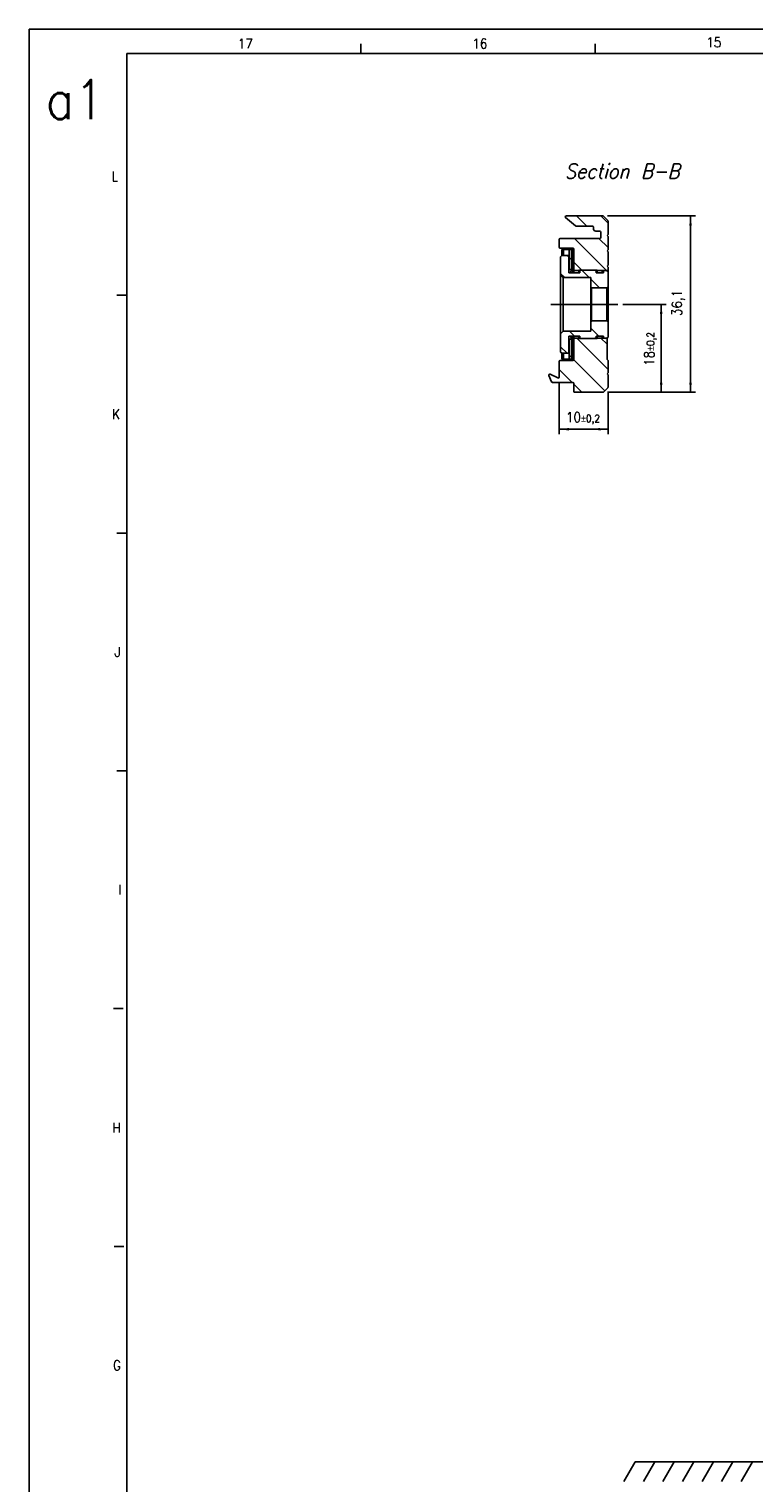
# Model space of a CAD drawing. Header units: millimetres. Extents: x -746 to 1106, y -92 to 517.
# Tile 5 of 55: x -746 to -597, y 204 to 502. Entities that reach past the tile are written whole.
import ezdxf

# ---------------------------------------------------------------- set-up
doc = ezdxf.new("R2010")
doc.units = ezdxf.units.MM
doc.linetypes.add('DOT_CENTER', pattern=[14, 12, -1, 0, -1])
doc.layers.add('1', color=7, linetype='Continuous')
doc.styles.add('CONVERTER_11', font='txt.shx', dxfattribs={"width": 0.9, "oblique": 15})
doc.styles.add('CONVERTER_12', font='txt.shx', dxfattribs={"width": 0.9})
doc.dimstyles.new('ME10_DIM_35', dxfattribs={"dimtxt": 2, "dimasz": 2, "dimexe": 1, "dimexo": 1, "dimgap": 1, "dimtad": 1, "dimdsep": 46, "dimtxsty": 'CONVERTER_12', "dimsah": 1, "dimcen": 0.09, "dimclrd": 2, "dimclre": 2, "dimclrt": 2, "dimadec": 0, "dimazin": 0, "dimtfac": 1, "dimtdec": 4, "dimtix": 1, "dimtmove": 0, "dimatfit": 3, "dimfxl": 1, "dimtolj": 1, "dimtzin": 0, "dimarcsym": 0})
doc.dimstyles.new('ME10_DIM_36', dxfattribs={"dimtxt": 2, "dimasz": 2, "dimexe": 1, "dimexo": 1, "dimgap": 1, "dimtad": 1, "dimdsep": 46, "dimtxsty": 'CONVERTER_12', "dimsah": 1, "dimcen": 0.09, "dimclrd": 2, "dimclre": 2, "dimclrt": 2, "dimadec": 0, "dimazin": 0, "dimtol": 1, "dimtp": 0.2, "dimtm": 0.2, "dimtfac": 0.75, "dimtdec": 0, "dimtix": 1, "dimtmove": 0, "dimatfit": 3, "dimfxl": 1, "dimtolj": 1, "dimtzin": 0, "dimarcsym": 0})
doc.dimstyles.new('ME10_DIM_37', dxfattribs={"dimtxt": 2, "dimasz": 2, "dimexe": 1, "dimexo": 1, "dimgap": 1, "dimtad": 1, "dimdsep": 46, "dimtxsty": 'CONVERTER_12', "dimsah": 1, "dimcen": 0.09, "dimclrd": 2, "dimclre": 2, "dimclrt": 2, "dimadec": 0, "dimazin": 0, "dimtol": 1, "dimtp": 0.2, "dimtm": 0.2, "dimtfac": 0.75, "dimtdec": 0, "dimtix": 1, "dimtmove": 0, "dimatfit": 3, "dimfxl": 1, "dimtolj": 1, "dimtzin": 0, "dimarcsym": 0})
pattern_1 = [(-45, (0, 0), (2.5, 2.5), [])]

# ---------------------------------------------------------------- blocks, each defined once
blk = doc.blocks.new('Bottom2', base_point=(-495.45, 222.55))
at = {"layer": '1', "color": 2, "linetype": 'Continuous'}
for p, q in [((-621.519, 208.55), (-623.828, 204.55)), ((-621.519, 208.55), (-364.969, 208.55)), ((-617.519, 208.55), (-619.828, 204.55)), ((-613.519, 208.55), (-615.828, 204.55)), ((-609.519, 208.55), (-611.828, 204.55)), ((-605.519, 208.55), (-607.828, 204.55)), ((-601.519, 208.55), (-603.828, 204.55)), ((-597.519, 208.55), (-599.828, 204.55))]:
    blk.add_line(p, q, dxfattribs=at)
blk = doc.blocks.new('SOPORTE_SV2-T__48', base_point=(-639.22, 427.45))
at = {"linetype": 'Continuous'}
h = blk.add_hatch(dxfattribs=at)
h.set_pattern_fill('_USER', color=3, scale=3.535534, angle=-45, pattern_type=0)
h.set_pattern_definition(pattern_1)
edge = h.paths.add_edge_path()
edge.add_arc((-633.6, 461.65), 0.2, 230, 270)
edge.add_line((-633.6, 461.45), (-632.73, 461.45))
edge.add_line((-632.73, 461.45), (-630.28, 461.45))
edge.add_arc((-630.28, 461.25), 0.2, 0, 90, ccw=False)
edge.add_line((-630.08, 461.25), (-630.08, 460.95))
edge.add_arc((-629.58, 460.95), 0.5, 180, 270)
edge.add_line((-629.58, 460.45), (-629.43, 460.45))
edge.add_line((-629.43, 460.45), (-628.78, 460.45))
edge.add_arc((-628.78, 460.25), 0.2, 0, 90, ccw=False)
edge.add_line((-628.58, 460.25), (-628.58, 459.15))
edge.add_arc((-628.78, 459.15), 0.2, 270, 360, ccw=False)
edge.add_line((-628.78, 458.95), (-636.88, 458.95))
edge.add_arc((-636.88, 458.75), 0.2, 90, 180)
edge.add_line((-637.08, 458.75), (-637.08, 457.15))
edge.add_arc((-636.88, 457.15), 0.2, 180, 270)
edge.add_line((-636.88, 456.95), (-634.28, 456.95))
edge.add_arc((-634.28, 456.75), 0.2, 0, 90, ccw=False)
edge.add_line((-634.08, 456.75), (-634.08, 456.45))
edge.add_line((-634.08, 456.45), (-634.08, 452.4))
edge.add_line((-634.08, 452.4), (-633.08, 452.4))
edge.add_line((-633.08, 452.4), (-633.08, 452.45))
edge.add_line((-633.08, 452.45), (-632.83, 452.45))
edge.add_line((-632.83, 452.45), (-630.02, 452.45))
edge.add_line((-630.02, 452.45), (-629.28, 452.45))
edge.add_line((-629.28, 452.45), (-629.28, 452.35))
edge.add_line((-629.28, 452.35), (-628.28, 452.35))
edge.add_line((-628.28, 452.35), (-628.28, 452.4))
edge.add_line((-628.28, 452.4), (-628.03, 452.4))
edge.add_line((-628.03, 452.4), (-627.57, 452.4))
edge.add_line((-627.57, 452.4), (-627.08, 452.4))
edge.add_line((-627.08, 452.4), (-627.08, 453.05))
edge.add_line((-627.08, 453.05), (-627.28, 453.25))
edge.add_line((-627.28, 453.25), (-627.08, 453.45))
edge.add_line((-627.08, 453.45), (-627.08, 456.2))
edge.add_line((-627.08, 456.2), (-627.28, 456.4))
edge.add_line((-627.28, 456.4), (-627.08, 456.6))
edge.add_line((-627.08, 456.6), (-627.08, 459.35))
edge.add_line((-627.08, 459.35), (-627.28, 459.55))
edge.add_line((-627.28, 459.55), (-627.08, 459.75))
edge.add_line((-627.08, 459.75), (-627.08, 462.47))
edge.add_arc((-627.28, 462.47), 0.2, 0, 45)
edge.add_line((-627.14, 462.61), (-628.02, 463.49))
edge.add_arc((-628.16, 463.35), 0.2, 45, 90)
edge.add_line((-628.16, 463.55), (-635.63, 463.55))
edge.add_arc((-635.63, 463.35), 0.2, 90, 230)
edge.add_line((-635.76, 463.2), (-633.73, 461.5))
h = blk.add_hatch(dxfattribs=at)
h.set_pattern_fill('_USER', color=3, scale=3.535534, angle=-45, pattern_type=0)
h.set_pattern_definition(pattern_1)
edge = h.paths.add_edge_path()
edge.add_line((-627.08, 452.15), (-627.08, 449.1))
edge.add_line((-627.08, 449.1), (-627.33, 448.85))
edge.add_line((-627.33, 448.85), (-630.43, 448.85))
edge.add_line((-630.43, 448.85), (-630.58, 449))
edge.add_line((-630.58, 449), (-630.58, 450.95))
edge.add_line((-630.58, 450.95), (-636.28, 450.95))
edge.add_line((-636.28, 450.95), (-636.78, 451.45))
edge.add_line((-636.78, 451.45), (-636.78, 455.2))
edge.add_line((-636.78, 455.2), (-636.53, 455.45))
edge.add_line((-636.53, 455.45), (-635.08, 455.45))
edge.add_line((-635.08, 455.45), (-635.08, 452.49))
edge.add_line((-635.08, 452.49), (-635.08, 451.92))
edge.add_line((-635.08, 451.92), (-632.83, 451.92))
edge.add_line((-632.83, 451.92), (-632.83, 452.45))
edge.add_line((-632.83, 452.45), (-630.02, 452.45))
edge.add_arc((-630.02, 451.84), 0.613, 36.3292, 89.4593, ccw=False)
edge.add_line((-629.53, 452.2), (-629.53, 451.92))
edge.add_line((-629.53, 451.92), (-628.03, 451.92))
edge.add_line((-628.03, 451.92), (-628.03, 452.4))
edge.add_line((-628.03, 452.4), (-627.57, 452.4))
edge.add_arc((-627.57, 451.79), 0.613, 36.3182, 89.4483, ccw=False)
h = blk.add_hatch(dxfattribs=at)
h.set_pattern_fill('_USER', color=3, scale=3.535534, angle=-45, pattern_type=0)
h.set_pattern_definition(pattern_1)
edge = h.paths.add_edge_path()
edge.add_line((-635.05, 456.65), (-634.55, 456.65))
edge.add_line((-634.55, 456.65), (-634.55, 452.55))
edge.add_spline(control_points=[(-634.55, 452.55), (-634.59, 452.55), (-634.68, 452.55), (-634.8, 452.55), (-634.93, 452.55), (-635.01, 452.55), (-635.05, 452.55)], knot_values=[0, 0, 0, 0, 0.125, 0.25, 0.375, 0.5, 0.5, 0.5, 0.5], degree=3, periodic=0)
edge.add_line((-635.05, 452.55), (-635.05, 456.65))
h = blk.add_hatch(dxfattribs=at)
h.set_pattern_fill('_USER', color=3, scale=3.535534, angle=-45, pattern_type=0)
h.set_pattern_definition(pattern_1)
edge = h.paths.add_edge_path()
edge.add_line((-636.53, 435.45), (-635.08, 435.45))
edge.add_line((-635.08, 435.45), (-635.08, 438.41))
edge.add_line((-635.08, 438.41), (-635.08, 438.97))
edge.add_line((-635.08, 438.97), (-632.83, 438.97))
edge.add_line((-632.83, 438.97), (-632.83, 438.45))
edge.add_line((-632.83, 438.45), (-630.02, 438.45))
edge.add_arc((-630.02, 439.06), 0.613, 270.5407, 323.6708)
edge.add_line((-629.53, 438.7), (-629.53, 438.97))
edge.add_line((-629.53, 438.97), (-628.03, 438.97))
edge.add_line((-628.03, 438.97), (-628.03, 438.5))
edge.add_line((-628.03, 438.5), (-627.57, 438.5))
edge.add_arc((-627.57, 439.11), 0.613, 270.5517, 323.6818)
edge.add_line((-627.08, 438.75), (-627.08, 441.8))
edge.add_line((-627.08, 441.8), (-627.33, 442.05))
edge.add_line((-627.33, 442.05), (-630.43, 442.05))
edge.add_line((-630.43, 442.05), (-630.58, 441.9))
edge.add_line((-630.58, 441.9), (-630.58, 439.95))
edge.add_line((-630.58, 439.95), (-636.28, 439.95))
edge.add_line((-636.28, 439.95), (-636.78, 439.45))
edge.add_line((-636.78, 439.45), (-636.78, 435.7))
edge.add_line((-636.78, 435.7), (-636.53, 435.45))
h = blk.add_hatch(dxfattribs=at)
h.set_pattern_fill('_USER', color=3, scale=3.535534, angle=-45, pattern_type=0)
h.set_pattern_definition(pattern_1)
edge = h.paths.add_edge_path()
edge.add_arc((-638.43, 429.65), 0.2, 204, 270)
edge.add_line((-638.43, 429.45), (-634.28, 429.45))
edge.add_arc((-634.28, 429.25), 0.2, 0, 90, ccw=False)
edge.add_line((-634.08, 429.25), (-634.08, 427.65))
edge.add_arc((-633.88, 427.65), 0.2, 180, 270)
edge.add_line((-633.88, 427.45), (-628.16, 427.45))
edge.add_arc((-628.16, 427.65), 0.2, 270, 315)
edge.add_line((-628.02, 427.51), (-627.14, 428.39))
edge.add_arc((-627.28, 428.53), 0.2, 315, 360)
edge.add_line((-627.08, 428.53), (-627.08, 431.05))
edge.add_line((-627.08, 431.05), (-627.28, 431.25))
edge.add_line((-627.28, 431.25), (-627.08, 431.45))
edge.add_line((-627.08, 431.45), (-627.08, 433.95))
edge.add_line((-627.08, 433.95), (-627.28, 434.15))
edge.add_line((-627.28, 434.15), (-627.28, 438.5))
edge.add_line((-627.28, 438.5), (-627.57, 438.5))
edge.add_line((-627.57, 438.5), (-628.03, 438.5))
edge.add_line((-628.03, 438.5), (-628.28, 438.5))
edge.add_line((-628.28, 438.5), (-628.28, 438.55))
edge.add_line((-628.28, 438.55), (-629.28, 438.55))
edge.add_line((-629.28, 438.55), (-629.28, 438.45))
edge.add_line((-629.28, 438.45), (-630.02, 438.45))
edge.add_line((-630.02, 438.45), (-632.83, 438.45))
edge.add_line((-632.83, 438.45), (-633.08, 438.45))
edge.add_line((-633.08, 438.45), (-633.08, 438.5))
edge.add_line((-633.08, 438.5), (-634.08, 438.5))
edge.add_line((-634.08, 438.5), (-634.08, 434.45))
edge.add_line((-634.08, 434.45), (-634.08, 434.15))
edge.add_arc((-634.28, 434.15), 0.2, 270, 360, ccw=False)
edge.add_line((-634.28, 433.95), (-636.88, 433.95))
edge.add_arc((-636.88, 433.75), 0.2, 90, 180)
edge.add_line((-637.08, 433.75), (-637.08, 430.56))
edge.add_arc((-637.28, 430.56), 0.2, 244, 360, ccw=False)
edge.add_line((-637.37, 430.38), (-638.93, 431.15))
edge.add_arc((-639.02, 430.97), 0.2, 64, 204)
edge.add_line((-639.2, 430.89), (-638.62, 429.57))
h = blk.add_hatch(dxfattribs=at)
h.set_pattern_fill('_USER', color=3, scale=3.535534, angle=-45, pattern_type=0)
h.set_pattern_definition(pattern_1)
edge = h.paths.add_edge_path()
edge.add_spline(control_points=[(-635.05, 438.35), (-635.01, 438.35), (-634.93, 438.35), (-634.8, 438.35), (-634.68, 438.35), (-634.59, 438.35), (-634.55, 438.35)], knot_values=[0, 0, 0, 0, 0.125, 0.25, 0.375, 0.5, 0.5, 0.5, 0.5], degree=3, periodic=0)
edge.add_line((-634.55, 438.35), (-634.55, 434.25))
edge.add_line((-634.55, 434.25), (-635.05, 434.25))
edge.add_line((-635.05, 434.25), (-635.05, 438.35))
at = {"color": 7, "linetype": 'Continuous'}
for p, q in [((-633.73, 461.5), (-635.76, 463.2)), ((-628.16, 463.55), (-635.63, 463.55)), ((-633.6, 461.45), (-632.73, 461.45)), ((-632.73, 461.45), (-630.28, 461.45)), ((-630.08, 460.95), (-630.08, 461.25)), ((-627.14, 462.61), (-628.02, 463.49)), ((-627.08, 462.47), (-627.08, 459.75)), ((-637.08, 458.75), (-637.08, 457.15)), ((-636.88, 458.95), (-628.78, 458.95)), ((-629.43, 460.45), (-629.58, 460.45)), ((-628.78, 460.45), (-629.43, 460.45)), ((-628.58, 460.25), (-628.58, 459.15)), ((-627.08, 459.75), (-627.28, 459.55)), ((-627.28, 459.55), (-627.08, 459.35)), ((-627.08, 459.35), (-627.08, 456.6)), ((-636.88, 456.95), (-634.28, 456.95)), ((-636.78, 455.2), (-636.53, 455.45)), ((-636.55, 456.65), (-636.55, 455.43)), ((-636.18, 456.65), (-636.55, 456.65)), ((-636.53, 455.45), (-635.08, 455.45)), ((-636.18, 456.65), (-635.05, 456.65)), ((-635.08, 452.49), (-635.08, 455.45)), ((-635.05, 452.55), (-635.05, 456.65)), ((-635.05, 456.65), (-634.55, 456.65)), ((-634.55, 452.55), (-634.55, 456.65)), ((-634.55, 456.65), (-634.44, 456.65)), ((-634.08, 456.75), (-634.08, 456.45)), ((-634.08, 456.45), (-634.08, 452.4)), ((-627.08, 456.6), (-627.28, 456.4)), ((-627.28, 456.4), (-627.08, 456.2)), ((-627.08, 456.2), (-627.08, 453.45)), ((-636.78, 451.45), (-636.78, 455.2)), ((-635.08, 451.92), (-635.08, 452.49)), ((-634.08, 451.92), (-634.08, 452.4)), ((-633.08, 452.4), (-634.08, 452.4)), ((-633.08, 452.45), (-632.83, 452.45)), ((-633.08, 452.4), (-633.08, 452.45)), ((-633.08, 451.92), (-633.08, 452.4)), ((-632.83, 452.45), (-630.02, 452.45)), ((-632.83, 451.92), (-632.83, 452.45)), ((-630.02, 452.45), (-629.28, 452.45)), ((-629.28, 452.45), (-629.28, 452.35)), ((-629.28, 452.35), (-628.28, 452.35)), ((-629.28, 452.35), (-629.28, 451.92)), ((-628.28, 452.35), (-628.28, 452.4)), ((-628.28, 452.4), (-628.03, 452.4)), ((-628.28, 452.35), (-628.28, 451.92)), ((-628.03, 452.4), (-627.57, 452.4)), ((-628.03, 451.92), (-628.03, 452.4)), ((-627.57, 452.4), (-627.08, 452.4)), ((-627.08, 453.45), (-627.28, 453.25)), ((-627.28, 453.25), (-627.08, 453.05)), ((-627.08, 453.05), (-627.08, 452.4)), ((-627.08, 452.4), (-627.08, 452.15)), ((-636.78, 451.45), (-636.78, 439.45)), ((-636.28, 450.95), (-636.78, 451.45)), ((-636.28, 450.95), (-636.28, 445.45)), ((-630.58, 450.95), (-636.28, 450.95)), ((-635.08, 451.92), (-632.83, 451.92)), ((-630.58, 450.95), (-630.58, 449)), ((-629.53, 451.92), (-629.53, 452.2)), ((-629.53, 451.92), (-628.03, 451.92)), ((-627.08, 452.15), (-627.08, 449.1)), ((-630.43, 448.85), (-630.58, 449)), ((-630.58, 441.9), (-630.58, 449)), ((-630.43, 448.85), (-627.33, 448.85)), ((-630.43, 442.05), (-630.43, 448.85)), ((-627.33, 448.85), (-627.08, 449.1)), ((-627.33, 442.05), (-627.33, 448.85)), ((-627.08, 441.8), (-627.08, 449.1)), ((-636.28, 445.45), (-636.28, 439.95)), ((-630.43, 442.05), (-630.58, 441.9)), ((-630.58, 441.9), (-630.58, 439.95)), ((-630.43, 442.05), (-627.33, 442.05)), ((-627.33, 442.05), (-627.08, 441.8)), ((-627.08, 438.75), (-627.08, 441.8)), ((-636.28, 439.95), (-636.78, 439.45)), ((-636.78, 435.7), (-636.78, 439.45)), ((-630.58, 439.95), (-636.28, 439.95)), ((-635.08, 438.41), (-635.08, 438.97)), ((-635.08, 438.97), (-632.83, 438.97)), ((-635.08, 435.45), (-635.08, 438.41)), ((-635.05, 434.25), (-635.05, 438.35)), ((-634.55, 434.25), (-634.55, 438.35)), ((-634.08, 438.5), (-634.08, 438.97)), ((-633.08, 438.5), (-634.08, 438.5)), ((-634.08, 438.5), (-634.08, 434.45)), ((-633.08, 438.5), (-633.08, 438.97)), ((-633.08, 438.45), (-633.08, 438.5)), ((-632.83, 438.45), (-633.08, 438.45)), ((-632.83, 438.45), (-632.83, 438.97)), ((-632.83, 438.45), (-630.02, 438.45)), ((-629.28, 438.45), (-630.02, 438.45)), ((-629.53, 438.7), (-629.53, 438.97)), ((-629.53, 438.97), (-628.03, 438.97)), ((-629.28, 438.97), (-629.28, 438.55)), ((-629.28, 438.55), (-628.28, 438.55)), ((-629.28, 438.55), (-629.28, 438.45)), ((-628.28, 438.97), (-628.28, 438.55)), ((-628.28, 438.5), (-628.28, 438.55)), ((-628.03, 438.5), (-628.28, 438.5)), ((-628.03, 438.5), (-628.03, 438.97)), ((-628.03, 438.5), (-627.57, 438.5)), ((-627.28, 438.5), (-627.57, 438.5)), ((-627.28, 438.5), (-627.28, 438.58)), ((-627.28, 438.5), (-627.28, 434.15)), ((-636.78, 435.7), (-636.53, 435.45)), ((-636.55, 435.47), (-636.55, 434.25)), ((-636.53, 435.45), (-635.08, 435.45)), ((-634.08, 434.45), (-634.08, 434.15)), ((-637.08, 433.75), (-637.08, 430.56)), ((-634.28, 433.95), (-636.88, 433.95)), ((-636.18, 434.25), (-636.55, 434.25)), ((-635.05, 434.25), (-636.18, 434.25)), ((-634.55, 434.25), (-635.05, 434.25)), ((-634.44, 434.25), (-634.55, 434.25)), ((-627.28, 434.15), (-627.08, 433.95)), ((-627.08, 431.45), (-627.28, 431.25)), ((-627.08, 433.95), (-627.08, 431.45)), ((-638.62, 429.57), (-639.2, 430.89)), ((-638.93, 431.15), (-637.37, 430.38)), ((-634.28, 429.45), (-638.43, 429.45)), ((-634.08, 427.65), (-634.08, 429.25)), ((-627.28, 431.25), (-627.08, 431.05)), ((-627.08, 431.05), (-627.08, 428.53)), ((-633.88, 427.45), (-628.16, 427.45)), ((-628.02, 427.51), (-627.14, 428.39))]:
    blk.add_line(p, q, dxfattribs=at)
at = {"color": 3, "linetype": 'Continuous'}
for p, q in [((-636.18, 455.45), (-636.18, 456.65)), ((-634.36, 451.92), (-634.36, 456.65)), ((-634.36, 434.25), (-634.36, 438.97)), ((-636.18, 434.25), (-636.18, 435.45))]:
    blk.add_line(p, q, dxfattribs=at)
at = {"color": 7, "linetype": 'Continuous'}
for centre, radius, start, end in [((-635.63, 463.35), 0.2, 90, 230), ((-633.6, 461.65), 0.2, 230, 270), ((-630.28, 461.25), 0.2, 0, 90), ((-628.16, 463.35), 0.2, 45, 90), ((-627.28, 462.47), 0.2, 0, 45), ((-636.88, 458.75), 0.2, 90, 180), ((-629.58, 460.95), 0.5, 180, 270), ((-628.78, 460.25), 0.2, 0, 90), ((-628.78, 459.15), 0.2, 270, 0), ((-636.88, 457.15), 0.2, 180, 270), ((-634.28, 456.75), 0.2, 0, 90), ((-630.02, 451.84), 0.613, 36.3292, 89.4593), ((-627.57, 451.79), 0.613, 36.3182, 89.4483), ((-630.02, 439.06), 0.613, 270.5407, 323.6708), ((-627.57, 439.11), 0.613, 270.5517, 323.6818), ((-636.88, 433.75), 0.2, 90, 180), ((-634.28, 434.15), 0.2, 270, 0), ((-639.02, 430.97), 0.2, 64, 204), ((-638.43, 429.65), 0.2, 204, 270), ((-637.28, 430.56), 0.2, 244, 0), ((-634.28, 429.25), 0.2, 0, 90), ((-627.28, 428.53), 0.2, 315, 360), ((-633.88, 427.65), 0.2, 180, 270), ((-628.16, 427.65), 0.2, 270, 315)]:
    blk.add_arc(centre, radius, start, end, dxfattribs=at)
for points, knots in [([(-634.36, 456.65), (-634.37, 456.65), (-634.4, 456.65), (-634.43, 456.65), (-634.44, 456.65)], [0, 0, 0, 0, 0.04287066, 0.08566535, 0.08566535, 0.08566535, 0.08566535]), ([(-634.22, 456.61), (-634.23, 456.61), (-634.25, 456.62), (-634.28, 456.63), (-634.32, 456.64), (-634.35, 456.64), (-634.36, 456.65)], [0, 0, 0, 0, 0.0335814, 0.0688181, 0.1061577, 0.1455934, 0.1455934, 0.1455934, 0.1455934]), ([(-634.08, 456.45), (-634.09, 456.47), (-634.1, 456.5), (-634.13, 456.55), (-634.17, 456.58), (-634.2, 456.6), (-634.22, 456.61)], [0, 0, 0, 0, 0.0566977, 0.11026, 0.1630025, 0.217434, 0.217434, 0.217434, 0.217434]), ([(-635.08, 452.49), (-635.08, 452.49), (-635.07, 452.51), (-635.06, 452.53), (-635.06, 452.54), (-635.05, 452.55), (-635.05, 452.55)], [0, 0, 0, 0, 0.02579089, 0.05160843, 0.06023473, 0.06886103, 0.06886103, 0.06886103, 0.06886103]), ([(-634.8, 451.92), (-634.79, 451.97), (-634.75, 452.06), (-634.7, 452.19), (-634.64, 452.33), (-634.6, 452.43), (-634.57, 452.5), (-634.56, 452.53), (-634.55, 452.55)], [0, 0, 0, 0, 0.143141, 0.287047, 0.4308531, 0.575577, 0.6243996, 0.6732222, 0.6732222, 0.6732222, 0.6732222]), ([(-635.05, 438.35), (-635.05, 438.35), (-635.06, 438.36), (-635.06, 438.37), (-635.07, 438.39), (-635.08, 438.41), (-635.08, 438.41)], [0, 0, 0, 0, 0.008627, 0.017254, 0.04325307, 0.06886104, 0.06886104, 0.06886104, 0.06886104]), ([(-634.55, 438.35), (-634.56, 438.37), (-634.57, 438.4), (-634.6, 438.47), (-634.64, 438.57), (-634.7, 438.71), (-634.75, 438.84), (-634.79, 438.93), (-634.8, 438.97)], [0, 0, 0, 0, 0.048767, 0.097534, 0.2420646, 0.385741, 0.5298653, 0.6732222, 0.6732222, 0.6732222, 0.6732222]), ([(-634.22, 434.29), (-634.2, 434.3), (-634.17, 434.32), (-634.13, 434.35), (-634.1, 434.4), (-634.09, 434.43), (-634.08, 434.45)], [0, 0, 0, 0, 0.0544314, 0.107174, 0.1607363, 0.2174339, 0.2174339, 0.2174339, 0.2174339]), ([(-634.44, 434.25), (-634.43, 434.25), (-634.4, 434.25), (-634.37, 434.25), (-634.36, 434.25)], [0, 0, 0, 0, 0.04279469, 0.08566535, 0.08566535, 0.08566535, 0.08566535]), ([(-634.36, 434.25), (-634.35, 434.26), (-634.32, 434.26), (-634.28, 434.27), (-634.25, 434.28), (-634.23, 434.29), (-634.22, 434.29)], [0, 0, 0, 0, 0.0394357, 0.0767753, 0.1120119, 0.1455934, 0.1455934, 0.1455934, 0.1455934])]:
    blk.add_open_spline(points, degree=3, knots=knots, dxfattribs=at)
for points in [[(-634.55, 452.55), (-634.59, 452.55), (-634.68, 452.55), (-634.8, 452.55), (-634.93, 452.55), (-635.01, 452.55), (-635.05, 452.55)], [(-635.05, 438.35), (-635.01, 438.35), (-634.93, 438.35), (-634.8, 438.35), (-634.68, 438.35), (-634.59, 438.35), (-634.55, 438.35)]]:
    blk.add_open_spline(points, degree=3, dxfattribs=at)
at = {"layer": '1', "color": 2, "linetype": 'DOT_CENTER'}
for p, q in [((-638.78, 445.45), (-625.08, 445.45)), ((-625.08, 445.45), (-638.78, 445.45))]:
    blk.add_line(p, q, dxfattribs=at)
blk = doc.blocks.new('*D99')
at = {"layer": '1', "color": 2, "linetype": 'Continuous'}
for p, q in [((-627.16, 463.55), (-609.19, 463.55)), ((-610.19, 427.45), (-610.19, 463.55)), ((-627.16, 427.45), (-609.19, 427.45))]:
    blk.add_line(p, q, dxfattribs=at)
at = {"layer": '1', "color": 2}
for points in [[(-609.93, 461.55), (-610.46, 461.55), (-610.19, 463.55)], [(-610.46, 429.45), (-609.93, 429.45), (-610.19, 427.45)]]:
    blk.add_solid(points, dxfattribs=at)
at = {"layer": '1', "color": 2, "insert": (-611.39, 443.05), "char_height": 2, "attachment_point": 7, "rotation": 90, "line_spacing_factor": 0.60024, "style": 'CONVERTER_12'}
blk.add_mtext('36,1', dxfattribs=at)
blk = doc.blocks.new('*D100')
at = {"layer": '1', "color": 2, "linetype": 'Continuous'}
for p, q in [((-624.08, 445.45), (-615.19, 445.45)), ((-616.19, 427.45), (-616.19, 445.45)), ((-627.16, 427.45), (-615.19, 427.45))]:
    blk.add_line(p, q, dxfattribs=at)
at = {"layer": '1', "color": 2}
for points in [[(-615.93, 443.45), (-616.46, 443.45), (-616.19, 445.45)], [(-616.46, 429.45), (-615.93, 429.45), (-616.19, 427.45)]]:
    blk.add_solid(points, dxfattribs=at)
at = {"layer": '1', "color": 2, "insert": (-617.19, 432.84), "char_height": 2, "attachment_point": 7, "rotation": 90, "line_spacing_factor": 0.60024, "style": 'CONVERTER_12'}
blk.add_mtext('\\C2;18\\C2;\\H1.5;{\\Fgdt;`}0,2', dxfattribs=at)
blk = doc.blocks.new('*D101')
at = {"layer": '1', "color": 2, "linetype": 'Continuous'}
for p, q in [((-637.08, 429.56), (-637.08, 418.9)), ((-627.08, 427.53), (-627.08, 418.9)), ((-627.08, 419.9), (-637.08, 419.9))]:
    blk.add_line(p, q, dxfattribs=at)
at = {"layer": '1', "color": 2}
for points in [[(-635.08, 420.16), (-635.08, 419.63), (-637.08, 419.9)], [(-629.08, 419.63), (-629.08, 420.16), (-627.08, 419.9)]]:
    blk.add_solid(points, dxfattribs=at)
at = {"layer": '1', "color": 2, "insert": (-635.69, 420.9), "char_height": 2, "attachment_point": 7, "rotation": 0.0001, "line_spacing_factor": 0.60024, "style": 'CONVERTER_12'}
blk.add_mtext('\\C2;10\\C2;\\H1.5;{\\Fgdt;`}0,2', dxfattribs=at)
blk = doc.blocks.new('_A1', base_point=(89.41, -87.22))
at = {"layer": '1', "color": 2, "linetype": 'Continuous'}
for p, q in [((94.41, 501.78), (-745.59, 501.78)), ((-745.59, 501.78), (-745.59, -92.22)), ((-677.65, 498.78), (-677.65, 496.78)), ((-629.7, 498.78), (-629.7, 496.78)), ((-725.59, 447.32), (-727.59, 447.32)), ((-725.59, 398.65), (-727.59, 398.65)), ((-725.59, 349.98), (-727.59, 349.98)), ((-726.32, 301.32), (-728.32, 301.32)), ((-726.16, 252.65), (-728.16, 252.65))]:
    blk.add_line(p, q, dxfattribs=at)
at = {"layer": '1', "color": 7, "linetype": 'Continuous'}
for p, q in [((89.41, 496.78), (-725.59, 496.78)), ((-725.59, 496.78), (-725.59, -87.22))]:
    blk.add_line(p, q, dxfattribs=at)
at = {"layer": '1', "color": 2, "char_height": 2, "attachment_point": 4, "line_spacing_factor": 1.20048, "style": 'CONVERTER_12'}
for s, insert in [('17', (-702.86, 498.81)), ('16', (-654.87, 498.81)), ('15', (-606.98, 499.08)), ('L', (-728.7, 471.65)), ('K', (-728.62, 422.98)), ('J', (-728.09, 374.32)), ('I', (-727.32, 325.65)), ('H', (-728.53, 276.98)), ('G', (-728.42, 228.32))]:
    blk.add_mtext(s, dxfattribs=dict(at, insert=insert))
at = {"layer": '1', "color": 6, "insert": (-742.18, 487.36), "char_height": 8, "attachment_point": 4, "line_spacing_factor": 1.20048, "style": 'CONVERTER_12'}
blk.add_mtext('a1', dxfattribs=at)
blk = doc.blocks.new('E-E__49', base_point=(-633.15, 445.5))
blk.add_blockref('SOPORTE_SV2-T__48', (-639.221, 427.45))
at = {"layer": '1', "color": 7, "insert": (-624.2, 474.2), "char_height": 3, "attachment_point": 2, "line_spacing_factor": 1.20048, "style": 'CONVERTER_11'}
blk.add_mtext('Section B-B', dxfattribs=at)
at = {"layer": '1'}
for base, p1, dimstyle, picture, middle in [((-610.195, 427.45), (-628.162, 463.55), 'ME10_DIM_35', '*D99', (-612.295, 445.5)), ((-616.195, 427.45), (-625.079, 445.45), 'ME10_DIM_36', '*D100', (-618.195, 436.45))]:
    dim = blk.add_linear_dim(base=base, p1=p1, p2=(-628.162, 427.45), angle=90, dimstyle=dimstyle, dxfattribs=at)
    dim.commit()
    dim.dimension.update_dxf_attribs({"geometry": picture, "text_midpoint": middle, "text_rotation": 90})
dim = blk.add_linear_dim(base=(-627.079, 419.896), p1=(-637.079, 430.563), p2=(-627.079, 428.533), dimstyle='ME10_DIM_37', dxfattribs=at)
dim.commit()
dim.dimension.update_dxf_attribs({"geometry": '*D101', "text_midpoint": (-632.079, 421.896), "text_rotation": 0.00014})

msp = doc.modelspace()

# ---------------------------------------------------------------- block references
for name, p in [('_A1', (89.41, -87.22)), ('E-E__49', (-633.15, 445.5)), ('Bottom2', (-495.45, 222.55))]:
    msp.add_blockref(name, p)

doc.saveas('drawing.dxf')
